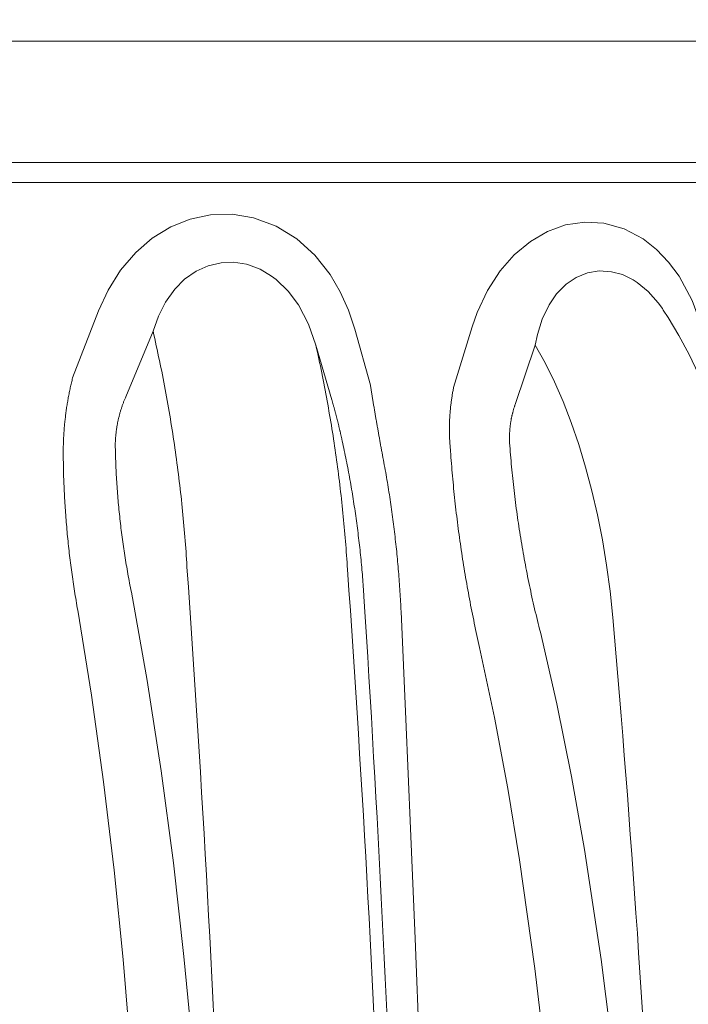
# Model space of a CAD drawing. Header units: millimetres. Extents: x 451 to 766, y 63 to 285.
# Tile 32 of 37: x 540.47 to 548.87, y 233.56 to 245.91. Entities that reach past the tile are written whole.
import ezdxf

# ---------------------------------------------------------------- set-up
doc = ezdxf.new("R2010")
doc.units = ezdxf.units.MM
doc.header["$LTSCALE"] = 5.08
doc.header["$PDMODE"] = 1
doc.header["$PDSIZE"] = -2
doc.layers.get('0').update_dxf_attribs({"lineweight": 18})
doc.layers.add('None', color=7, linetype='Continuous', lineweight=18)
doc.styles.add('Arial', font='arial.ttf')
doc.dimstyles.new('ASME', dxfattribs={"dimtxt": 2.272868, "dimasz": 3.175, "dimexe": 3.175, "dimexo": 1.5875, "dimgap": 0, "dimtad": 0, "dimtih": 1, "dimtoh": 1, "dimdec": 0, "dimzin": 3, "dimtxsty": 'Arial', "dimblk": 'VW_FILLEDARROW', "dimcen": 0, "dimazin": 0, "dimtfac": 1, "dimtdec": 0, "dimtix": 1, "dimtofl": 0, "dimtmove": 0, "dimatfit": 0, "dimldrblk": 'VW_FILLEDARROW', "dimfxl": 1, "dimfrac": 2, "dimtolj": 1, "dimtzin": 3, "dimarcsym": 0})

# ---------------------------------------------------------------- blocks, each defined once
blk = doc.blocks.new('Gruppe-22')
at = {"color": 7, "linetype": 'Continuous', "lineweight": 15}
for p, q in [((-209.22, 1798.67), (-805.5, 1798.67)), ((-201.66, 1793.67), (-813.45, 1793.67)), ((-445.9, 1761.45), (-452.38, 1744.59)), ((-352.1, 1757.43), (-356.75, 1742.16)), ((-439.06, 1739.81), (-432.2, 1756.29)), ((-377.65, 1742.8), (-381.55, 1756.81)), ((-391.32, 1752.82), (-387.31, 1739.08)), ((-341.3, 1737.9), (-336.24, 1752.8))]:
    blk.add_line(p, q, dxfattribs=at)
for points in [[(-381.55, 1756.81), (-383.17, 1761.59), (-385.24, 1766.2), (-387.77, 1770.53), (-391.59, 1775.38), (-396.13, 1779.51), (-401.28, 1782.69), (-406.94, 1784.81), (-412.3, 1785.69), (-417.74, 1785.55), (-422.87, 1784.46), (-427.76, 1782.5), (-432.38, 1779.66), (-436.51, 1776.11), (-440.34, 1771.63), (-443.5, 1766.62), (-445.9, 1761.45)], [(-294.47, 1757.43), (-296.89, 1764.03), (-300.16, 1770.09), (-302.8, 1773.68), (-305.84, 1776.86), (-309.2, 1779.51), (-313.94, 1782.02), (-319.04, 1783.44), (-323.83, 1783.7), (-328.63, 1782.98), (-333.19, 1781.34), (-337.48, 1778.86), (-341.51, 1775.5), (-345.04, 1771.48), (-348.27, 1766.49), (-350.83, 1761.03), (-352.1, 1757.43)], [(-432.2, 1756.29), (-430.85, 1760.08), (-429.07, 1763.61), (-426.72, 1766.9), (-424.27, 1769.34), (-421.36, 1771.38), (-418.39, 1772.72), (-415.1, 1773.5), (-411.97, 1773.62), (-408.74, 1773.12), (-408.25, 1772.99), (-405.27, 1771.86), (-402.43, 1770.17), (-401.27, 1769.29), (-398.28, 1766.38), (-395.72, 1762.92), (-393.19, 1758.07), (-391.32, 1752.82)], [(-336.24, 1752.8), (-335.72, 1755.46), (-334.54, 1759.31), (-332.8, 1762.96), (-330.89, 1765.71), (-328.49, 1768.11), (-325.99, 1769.79), (-323.13, 1770.94), (-320.2, 1771.43), (-317.09, 1771.25), (-314.38, 1770.52), (-311.7, 1769.24), (-310.64, 1768.56), (-307.88, 1766.29), (-305.37, 1763.46), (-304.31, 1761.98), (-304.11, 1761.63)], [(-304.12, 1761.63), (-302.89, 1759.78), (-300.19, 1755.24), (-297.65, 1750.47), (-295.27, 1745.5), (-293.05, 1740.34), (-291.01, 1735.02), (-289.13, 1729.53), (-287.42, 1723.91), (-285.87, 1718.17), (-284.49, 1712.3), (-283.27, 1706.34), (-282.22, 1700.29), (-281.33, 1694.16), (-280.61, 1687.97), (-280.31, 1684.77)], [(-423.68, 1697.21), (-423.74, 1698.15), (-423.79, 1699.08), (-423.86, 1700.01), (-423.92, 1700.94), (-423.99, 1701.87), (-424.06, 1702.8), (-424.13, 1703.74), (-424.2, 1704.67), (-424.28, 1705.6), (-424.36, 1706.53), (-424.44, 1707.46), (-424.52, 1708.39), (-424.61, 1709.32), (-424.69, 1710.25), (-424.79, 1711.18), (-424.88, 1712.1), (-424.97, 1713.03), (-425.07, 1713.96), (-425.17, 1714.89), (-425.28, 1715.82), (-425.38, 1716.75), (-425.49, 1717.67), (-425.6, 1718.6), (-425.71, 1719.53), (-425.83, 1720.45), (-425.94, 1721.38), (-426.06, 1722.31), (-426.19, 1723.23), (-426.31, 1724.16), (-426.44, 1725.08), (-426.57, 1726.01), (-426.7, 1726.93), (-426.84, 1727.85), (-426.97, 1728.78), (-427.11, 1729.7), (-427.25, 1730.62), (-427.4, 1731.55), (-427.54, 1732.47), (-427.69, 1733.39), (-427.84, 1734.31), (-428, 1735.23), (-428.15, 1736.15), (-428.31, 1737.07), (-428.47, 1737.99), (-428.64, 1738.91), (-428.8, 1739.83), (-428.97, 1740.75), (-429.14, 1741.67), (-429.32, 1742.58), (-429.49, 1743.5), (-429.67, 1744.42), (-429.85, 1745.33), (-430.03, 1746.25), (-430.22, 1747.17), (-430.4, 1748.08), (-430.59, 1748.99), (-430.79, 1749.91), (-430.98, 1750.82), (-431.18, 1751.73), (-431.38, 1752.65), (-431.58, 1753.56), (-431.78, 1754.47), (-431.99, 1755.38), (-432.2, 1756.29)], [(-383.38, 1696.5), (-383.44, 1697.39), (-383.5, 1698.28), (-383.56, 1699.16), (-383.62, 1700.05), (-383.68, 1700.94), (-383.75, 1701.83), (-383.82, 1702.71), (-383.89, 1703.6), (-383.96, 1704.49), (-384.03, 1705.37), (-384.11, 1706.26), (-384.19, 1707.14), (-384.27, 1708.03), (-384.36, 1708.92), (-384.44, 1709.8), (-384.53, 1710.69), (-384.62, 1711.57), (-384.71, 1712.46), (-384.81, 1713.34), (-384.9, 1714.23), (-385, 1715.11), (-385.1, 1715.99), (-385.21, 1716.88), (-385.31, 1717.76), (-385.42, 1718.64), (-385.53, 1719.53), (-385.64, 1720.41), (-385.76, 1721.29), (-385.87, 1722.17), (-385.99, 1723.05), (-386.11, 1723.94), (-386.24, 1724.82), (-386.36, 1725.7), (-386.49, 1726.58), (-386.62, 1727.46), (-386.75, 1728.34), (-386.88, 1729.22), (-387.02, 1730.1), (-387.16, 1730.97), (-387.3, 1731.85), (-387.44, 1732.73), (-387.59, 1733.61), (-387.73, 1734.49), (-387.88, 1735.36), (-388.04, 1736.24), (-388.19, 1737.12), (-388.34, 1737.99), (-388.5, 1738.87), (-388.66, 1739.74), (-388.82, 1740.62), (-388.99, 1741.49), (-389.16, 1742.36), (-389.32, 1743.24), (-389.5, 1744.11), (-389.67, 1744.98), (-389.84, 1745.86), (-390.02, 1746.73), (-390.2, 1747.6), (-390.38, 1748.47), (-390.57, 1749.34), (-390.75, 1750.21), (-390.94, 1751.08), (-391.13, 1751.95), (-391.32, 1752.82)], [(-316.81, 1684.49), (-317.49, 1691.07), (-318.36, 1697.57), (-319.41, 1703.95), (-320.63, 1710.19), (-322.03, 1716.28), (-323.6, 1722.18), (-325.34, 1727.89), (-327.23, 1733.38), (-329.27, 1738.64), (-331.46, 1743.64), (-333.79, 1748.36), (-336.24, 1752.8)], [(-452.38, 1744.59), (-452.46, 1744.28), (-452.53, 1743.98), (-452.61, 1743.67), (-452.68, 1743.36), (-452.75, 1743.06), (-452.82, 1742.75), (-452.89, 1742.44), (-452.96, 1742.13), (-453.03, 1741.82), (-453.09, 1741.52), (-453.16, 1741.21), (-453.22, 1740.9), (-453.28, 1740.59), (-453.34, 1740.28), (-453.4, 1739.97), (-453.46, 1739.66), (-453.51, 1739.35), (-453.57, 1739.04), (-453.62, 1738.73), (-453.68, 1738.42), (-453.73, 1738.11), (-453.78, 1737.8), (-453.83, 1737.49), (-453.88, 1737.17), (-453.92, 1736.86), (-453.97, 1736.55), (-454.01, 1736.24), (-454.05, 1735.93), (-454.1, 1735.61), (-454.14, 1735.3), (-454.17, 1734.99), (-454.21, 1734.68), (-454.25, 1734.36), (-454.28, 1734.05), (-454.32, 1733.74), (-454.35, 1733.42), (-454.38, 1733.11), (-454.41, 1732.79), (-454.44, 1732.48), (-454.47, 1732.17), (-454.49, 1731.85), (-454.52, 1731.54), (-454.54, 1731.22), (-454.56, 1730.91), (-454.58, 1730.59), (-454.6, 1730.28), (-454.62, 1729.97), (-454.64, 1729.65), (-454.65, 1729.34), (-454.67, 1729.02), (-454.68, 1728.71), (-454.69, 1728.39), (-454.7, 1728.08), (-454.71, 1727.76), (-454.72, 1727.45), (-454.73, 1727.13), (-454.73, 1726.82), (-454.74, 1726.5), (-454.74, 1726.18), (-454.74, 1725.87), (-454.74, 1725.55), (-454.74, 1725.24), (-454.74, 1724.92), (-454.73, 1724.61)], [(-377.65, 1742.8), (-377.61, 1742.53), (-377.56, 1742.27), (-377.52, 1742), (-377.48, 1741.73), (-377.43, 1741.47), (-377.39, 1741.2), (-377.35, 1740.94), (-377.3, 1740.67), (-377.26, 1740.41), (-377.22, 1740.14), (-377.17, 1739.88), (-377.13, 1739.61), (-377.08, 1739.34), (-377.04, 1739.08), (-376.99, 1738.81), (-376.95, 1738.55), (-376.91, 1738.28), (-376.86, 1738.02), (-376.82, 1737.75), (-376.77, 1737.49), (-376.73, 1737.22), (-376.68, 1736.96), (-376.64, 1736.69), (-376.59, 1736.43), (-376.55, 1736.16), (-376.5, 1735.89), (-376.46, 1735.63), (-376.41, 1735.36), (-376.37, 1735.1), (-376.32, 1734.83), (-376.27, 1734.57), (-376.23, 1734.3), (-376.18, 1734.04), (-376.14, 1733.77), (-376.09, 1733.51), (-376.04, 1733.24), (-376, 1732.98), (-375.95, 1732.71), (-375.91, 1732.45), (-375.86, 1732.18), (-375.81, 1731.92), (-375.77, 1731.65), (-375.72, 1731.39), (-375.67, 1731.12), (-375.63, 1730.86), (-375.58, 1730.59), (-375.53, 1730.33), (-375.48, 1730.06), (-375.44, 1729.8), (-375.39, 1729.53), (-375.34, 1729.27), (-375.3, 1729), (-375.25, 1728.74), (-375.2, 1728.47), (-375.15, 1728.21), (-375.1, 1727.94), (-375.06, 1727.68), (-375.01, 1727.41), (-374.96, 1727.15), (-374.91, 1726.88), (-374.86, 1726.62), (-374.82, 1726.35), (-374.77, 1726.09), (-374.72, 1725.82)], [(-356.75, 1742.16), (-356.8, 1741.91), (-356.85, 1741.67), (-356.9, 1741.42), (-356.94, 1741.17), (-356.99, 1740.93), (-357.03, 1740.68), (-357.07, 1740.43), (-357.11, 1740.19), (-357.15, 1739.94), (-357.19, 1739.69), (-357.23, 1739.44), (-357.26, 1739.19), (-357.3, 1738.95), (-357.33, 1738.7), (-357.37, 1738.45), (-357.4, 1738.2), (-357.43, 1737.95), (-357.46, 1737.7), (-357.49, 1737.45), (-357.51, 1737.2), (-357.54, 1736.95), (-357.56, 1736.7), (-357.59, 1736.45), (-357.61, 1736.2), (-357.63, 1735.96), (-357.65, 1735.71), (-357.67, 1735.45), (-357.68, 1735.2), (-357.7, 1734.95), (-357.71, 1734.7), (-357.73, 1734.45), (-357.74, 1734.2), (-357.75, 1733.95), (-357.76, 1733.7), (-357.77, 1733.45), (-357.78, 1733.2), (-357.79, 1732.95), (-357.79, 1732.7), (-357.8, 1732.45), (-357.8, 1732.2), (-357.8, 1731.95), (-357.8, 1731.7), (-357.8, 1731.45), (-357.8, 1731.2), (-357.8, 1730.94), (-357.79, 1730.69), (-357.79, 1730.44), (-357.78, 1730.19), (-357.77, 1729.94), (-357.77, 1729.69), (-357.76, 1729.44), (-357.74, 1729.19), (-357.73, 1728.94), (-357.72, 1728.69), (-357.7, 1728.44), (-357.69, 1728.19), (-357.67, 1727.94), (-357.65, 1727.69), (-357.63, 1727.44), (-357.61, 1727.19), (-357.59, 1726.94), (-357.57, 1726.69), (-357.54, 1726.44), (-357.52, 1726.19)], [(-439.06, 1739.81), (-439.14, 1739.63), (-439.21, 1739.45), (-439.29, 1739.27), (-439.36, 1739.1), (-439.43, 1738.92), (-439.5, 1738.74), (-439.57, 1738.56), (-439.64, 1738.38), (-439.71, 1738.19), (-439.78, 1738.01), (-439.84, 1737.83), (-439.91, 1737.65), (-439.97, 1737.47), (-440.03, 1737.28), (-440.09, 1737.1), (-440.15, 1736.92), (-440.21, 1736.73), (-440.27, 1736.55), (-440.33, 1736.36), (-440.38, 1736.18), (-440.44, 1735.99), (-440.49, 1735.81), (-440.54, 1735.62), (-440.59, 1735.44), (-440.64, 1735.25), (-440.69, 1735.06), (-440.74, 1734.88), (-440.78, 1734.69), (-440.83, 1734.5), (-440.87, 1734.31), (-440.92, 1734.12), (-440.96, 1733.94), (-441, 1733.75), (-441.04, 1733.56), (-441.08, 1733.37), (-441.11, 1733.18), (-441.15, 1732.99), (-441.19, 1732.8), (-441.22, 1732.61), (-441.25, 1732.42), (-441.28, 1732.23), (-441.31, 1732.04), (-441.34, 1731.85), (-441.37, 1731.65), (-441.4, 1731.46), (-441.42, 1731.27), (-441.45, 1731.08), (-441.47, 1730.89), (-441.49, 1730.7), (-441.51, 1730.5), (-441.53, 1730.31), (-441.55, 1730.12), (-441.57, 1729.93), (-441.59, 1729.74), (-441.6, 1729.54), (-441.61, 1729.35), (-441.63, 1729.16), (-441.64, 1728.96), (-441.65, 1728.77), (-441.66, 1728.58), (-441.67, 1728.39), (-441.67, 1728.19), (-441.68, 1728), (-441.68, 1727.81)], [(-384.7, 1728.76), (-384.73, 1728.92), (-384.77, 1729.08), (-384.8, 1729.25), (-384.84, 1729.41), (-384.88, 1729.57), (-384.91, 1729.73), (-384.95, 1729.9), (-384.99, 1730.06), (-385.02, 1730.22), (-385.06, 1730.38), (-385.1, 1730.54), (-385.14, 1730.71), (-385.17, 1730.87), (-385.21, 1731.03), (-385.25, 1731.19), (-385.29, 1731.35), (-385.33, 1731.52), (-385.37, 1731.68), (-385.4, 1731.84), (-385.44, 1732), (-385.48, 1732.16), (-385.52, 1732.33), (-385.56, 1732.49), (-385.6, 1732.65), (-385.64, 1732.81), (-385.68, 1732.97), (-385.72, 1733.13), (-385.76, 1733.29), (-385.8, 1733.46), (-385.84, 1733.62), (-385.88, 1733.78), (-385.92, 1733.94), (-385.96, 1734.1), (-386, 1734.26), (-386.05, 1734.42), (-386.09, 1734.58), (-386.13, 1734.75), (-386.17, 1734.91), (-386.21, 1735.07), (-386.25, 1735.23), (-386.3, 1735.39), (-386.34, 1735.55), (-386.38, 1735.71), (-386.42, 1735.87), (-386.47, 1736.03), (-386.51, 1736.19), (-386.55, 1736.35), (-386.6, 1736.51), (-386.64, 1736.67), (-386.68, 1736.84), (-386.73, 1737), (-386.77, 1737.16), (-386.82, 1737.32), (-386.86, 1737.48), (-386.9, 1737.64), (-386.95, 1737.8), (-386.99, 1737.96), (-387.04, 1738.12), (-387.08, 1738.28), (-387.13, 1738.44), (-387.17, 1738.6), (-387.22, 1738.76), (-387.26, 1738.92), (-387.31, 1739.08)], [(-341.3, 1737.9), (-341.35, 1737.76), (-341.4, 1737.61), (-341.45, 1737.47), (-341.5, 1737.32), (-341.54, 1737.18), (-341.59, 1737.03), (-341.63, 1736.89), (-341.68, 1736.74), (-341.72, 1736.59), (-341.76, 1736.45), (-341.8, 1736.3), (-341.84, 1736.15), (-341.88, 1736.01), (-341.92, 1735.86), (-341.96, 1735.71), (-342, 1735.56), (-342.03, 1735.42), (-342.07, 1735.27), (-342.1, 1735.12), (-342.13, 1734.97), (-342.16, 1734.82), (-342.2, 1734.67), (-342.23, 1734.52), (-342.26, 1734.37), (-342.28, 1734.22), (-342.31, 1734.07), (-342.34, 1733.92), (-342.36, 1733.77), (-342.39, 1733.62), (-342.41, 1733.47), (-342.44, 1733.32), (-342.46, 1733.17), (-342.48, 1733.02), (-342.5, 1732.87), (-342.52, 1732.72), (-342.54, 1732.57), (-342.56, 1732.42), (-342.57, 1732.27), (-342.59, 1732.11), (-342.6, 1731.96), (-342.62, 1731.81), (-342.63, 1731.66), (-342.64, 1731.51), (-342.65, 1731.36), (-342.66, 1731.2), (-342.67, 1731.05), (-342.68, 1730.9), (-342.69, 1730.75), (-342.7, 1730.59), (-342.7, 1730.44), (-342.71, 1730.29), (-342.71, 1730.14), (-342.71, 1729.99), (-342.72, 1729.83), (-342.72, 1729.68), (-342.72, 1729.53), (-342.72, 1729.38), (-342.71, 1729.22), (-342.71, 1729.07), (-342.71, 1728.92), (-342.7, 1728.77), (-342.7, 1728.61), (-342.69, 1728.46), (-342.69, 1728.31)], [(-441.68, 1727.81), (-441.67, 1727.22), (-441.66, 1726.64), (-441.65, 1726.06), (-441.63, 1725.48), (-441.61, 1724.9), (-441.59, 1724.32), (-441.57, 1723.74), (-441.55, 1723.15), (-441.53, 1722.57), (-441.5, 1721.99), (-441.47, 1721.41), (-441.44, 1720.83), (-441.41, 1720.25), (-441.38, 1719.67), (-441.35, 1719.09), (-441.31, 1718.51), (-441.27, 1717.93), (-441.23, 1717.35), (-441.19, 1716.76), (-441.15, 1716.18), (-441.11, 1715.6), (-441.06, 1715.02), (-441.01, 1714.44), (-440.96, 1713.86), (-440.91, 1713.29), (-440.86, 1712.71), (-440.81, 1712.13), (-440.75, 1711.55), (-440.69, 1710.97), (-440.63, 1710.39), (-440.57, 1709.81), (-440.51, 1709.23), (-440.45, 1708.65), (-440.38, 1708.08), (-440.31, 1707.5), (-440.24, 1706.92), (-440.17, 1706.34), (-440.1, 1705.77), (-440.03, 1705.19), (-439.95, 1704.61), (-439.87, 1704.04), (-439.79, 1703.46), (-439.71, 1702.88), (-439.63, 1702.31), (-439.55, 1701.73), (-439.46, 1701.16), (-439.37, 1700.58), (-439.28, 1700.01), (-439.19, 1699.43), (-439.1, 1698.86), (-439.01, 1698.28), (-438.91, 1697.71), (-438.81, 1697.14), (-438.72, 1696.56), (-438.61, 1695.99), (-438.51, 1695.42), (-438.41, 1694.84), (-438.3, 1694.27), (-438.2, 1693.7), (-438.09, 1693.13), (-437.98, 1692.56), (-437.86, 1691.99), (-437.75, 1691.42), (-437.63, 1690.85)], [(-379.25, 1689.7), (-379.29, 1690.31), (-379.33, 1690.93), (-379.37, 1691.54), (-379.42, 1692.16), (-379.46, 1692.78), (-379.51, 1693.39), (-379.55, 1694.01), (-379.6, 1694.62), (-379.65, 1695.23), (-379.71, 1695.85), (-379.76, 1696.46), (-379.82, 1697.08), (-379.87, 1697.69), (-379.93, 1698.31), (-379.99, 1698.92), (-380.05, 1699.53), (-380.11, 1700.15), (-380.18, 1700.76), (-380.24, 1701.38), (-380.31, 1701.99), (-380.38, 1702.6), (-380.45, 1703.21), (-380.52, 1703.83), (-380.59, 1704.44), (-380.67, 1705.05), (-380.74, 1705.66), (-380.82, 1706.28), (-380.9, 1706.89), (-380.98, 1707.5), (-381.06, 1708.11), (-381.14, 1708.72), (-381.23, 1709.33), (-381.31, 1709.94), (-381.4, 1710.55), (-381.49, 1711.16), (-381.58, 1711.78), (-381.67, 1712.39), (-381.76, 1712.99), (-381.86, 1713.6), (-381.96, 1714.21), (-382.05, 1714.82), (-382.15, 1715.43), (-382.25, 1716.04), (-382.35, 1716.65), (-382.46, 1717.26), (-382.56, 1717.86), (-382.67, 1718.47), (-382.78, 1719.08), (-382.88, 1719.69), (-383, 1720.29), (-383.11, 1720.9), (-383.22, 1721.51), (-383.34, 1722.11), (-383.45, 1722.72), (-383.57, 1723.32), (-383.69, 1723.93), (-383.81, 1724.53), (-383.93, 1725.14), (-384.06, 1725.74), (-384.18, 1726.35), (-384.31, 1726.95), (-384.44, 1727.55), (-384.56, 1728.16), (-384.7, 1728.76)], [(-342.69, 1728.31), (-342.63, 1727.56), (-342.58, 1726.81), (-342.52, 1726.06), (-342.46, 1725.31), (-342.4, 1724.56), (-342.33, 1723.81), (-342.26, 1723.05), (-342.2, 1722.3), (-342.13, 1721.55), (-342.05, 1720.81), (-341.98, 1720.06), (-341.9, 1719.31), (-341.82, 1718.56), (-341.74, 1717.81), (-341.66, 1717.06), (-341.57, 1716.31), (-341.48, 1715.56), (-341.39, 1714.82), (-341.3, 1714.07), (-341.21, 1713.32), (-341.11, 1712.57), (-341.01, 1711.83), (-340.91, 1711.08), (-340.81, 1710.33), (-340.7, 1709.59), (-340.6, 1708.84), (-340.49, 1708.1), (-340.38, 1707.35), (-340.26, 1706.61), (-340.15, 1705.86), (-340.03, 1705.12), (-339.91, 1704.38), (-339.79, 1703.63), (-339.66, 1702.89), (-339.54, 1702.15), (-339.41, 1701.4), (-339.28, 1700.66), (-339.15, 1699.92), (-339.01, 1699.18), (-338.88, 1698.44), (-338.74, 1697.7), (-338.6, 1696.96), (-338.46, 1696.22), (-338.31, 1695.48), (-338.16, 1694.74), (-338.01, 1694), (-337.86, 1693.27), (-337.71, 1692.53), (-337.55, 1691.79), (-337.4, 1691.05), (-337.24, 1690.32), (-337.08, 1689.58), (-336.91, 1688.85), (-336.75, 1688.11), (-336.58, 1687.38), (-336.41, 1686.64), (-336.24, 1685.91), (-336.06, 1685.18), (-335.89, 1684.45), (-335.71, 1683.71), (-335.53, 1682.98), (-335.35, 1682.25), (-335.16, 1681.52), (-334.97, 1680.79)], [(-369.93, 1685.97), (-369.96, 1686.6), (-369.99, 1687.22), (-370.03, 1687.85), (-370.06, 1688.48), (-370.09, 1689.1), (-370.13, 1689.73), (-370.17, 1690.36), (-370.21, 1690.98), (-370.25, 1691.61), (-370.29, 1692.24), (-370.34, 1692.86), (-370.38, 1693.49), (-370.43, 1694.11), (-370.48, 1694.74), (-370.53, 1695.37), (-370.58, 1695.99), (-370.63, 1696.62), (-370.69, 1697.24), (-370.74, 1697.87), (-370.8, 1698.49), (-370.86, 1699.12), (-370.92, 1699.74), (-370.98, 1700.37), (-371.04, 1700.99), (-371.11, 1701.62), (-371.17, 1702.24), (-371.24, 1702.87), (-371.31, 1703.49), (-371.38, 1704.11), (-371.45, 1704.74), (-371.52, 1705.36), (-371.6, 1705.98), (-371.67, 1706.61), (-371.75, 1707.23), (-371.83, 1707.85), (-371.91, 1708.48), (-371.99, 1709.1), (-372.07, 1709.72), (-372.15, 1710.34), (-372.24, 1710.96), (-372.33, 1711.59), (-372.42, 1712.21), (-372.51, 1712.83), (-372.6, 1713.45), (-372.69, 1714.07), (-372.78, 1714.69), (-372.88, 1715.31), (-372.98, 1715.93), (-373.07, 1716.55), (-373.17, 1717.17), (-373.28, 1717.79), (-373.38, 1718.41), (-373.48, 1719.03), (-373.59, 1719.65), (-373.69, 1720.27), (-373.8, 1720.89), (-373.91, 1721.5), (-374.02, 1722.12), (-374.14, 1722.74), (-374.25, 1723.36), (-374.37, 1723.97), (-374.48, 1724.59), (-374.6, 1725.21), (-374.72, 1725.82)], [(-357.52, 1726.19), (-357.46, 1725.41), (-357.41, 1724.64), (-357.35, 1723.86), (-357.29, 1723.08), (-357.23, 1722.31), (-357.16, 1721.53), (-357.1, 1720.75), (-357.03, 1719.98), (-356.96, 1719.2), (-356.89, 1718.43), (-356.81, 1717.65), (-356.74, 1716.88), (-356.66, 1716.1), (-356.58, 1715.33), (-356.5, 1714.55), (-356.42, 1713.78), (-356.33, 1713), (-356.25, 1712.23), (-356.16, 1711.46), (-356.07, 1710.68), (-355.98, 1709.91), (-355.88, 1709.14), (-355.78, 1708.36), (-355.69, 1707.59), (-355.59, 1706.82), (-355.48, 1706.05), (-355.38, 1705.27), (-355.28, 1704.5), (-355.17, 1703.73), (-355.06, 1702.96), (-354.95, 1702.19), (-354.83, 1701.42), (-354.72, 1700.65), (-354.6, 1699.88), (-354.48, 1699.11), (-354.36, 1698.34), (-354.24, 1697.57), (-354.12, 1696.8), (-353.99, 1696.03), (-353.86, 1695.26), (-353.73, 1694.5), (-353.6, 1693.73), (-353.46, 1692.96), (-353.33, 1692.19), (-353.19, 1691.43), (-353.05, 1690.66), (-352.91, 1689.9), (-352.77, 1689.13), (-352.62, 1688.36), (-352.47, 1687.6), (-352.33, 1686.84), (-352.18, 1686.07), (-352.02, 1685.31), (-351.87, 1684.54), (-351.71, 1683.78), (-351.55, 1683.02), (-351.39, 1682.26), (-351.23, 1681.49), (-351.07, 1680.73), (-350.9, 1679.97), (-350.73, 1679.21), (-350.57, 1678.45), (-350.39, 1677.69), (-350.22, 1676.93)], [(-454.73, 1724.61), (-454.72, 1724.01), (-454.71, 1723.41), (-454.7, 1722.8), (-454.69, 1722.2), (-454.68, 1721.6), (-454.66, 1721), (-454.64, 1720.4), (-454.63, 1719.8), (-454.61, 1719.2), (-454.58, 1718.6), (-454.56, 1717.99), (-454.54, 1717.39), (-454.51, 1716.79), (-454.48, 1716.19), (-454.45, 1715.59), (-454.42, 1714.99), (-454.39, 1714.39), (-454.35, 1713.79), (-454.32, 1713.19), (-454.28, 1712.59), (-454.24, 1711.99), (-454.2, 1711.39), (-454.16, 1710.79), (-454.11, 1710.19), (-454.07, 1709.59), (-454.02, 1708.99), (-453.97, 1708.39), (-453.92, 1707.79), (-453.87, 1707.19), (-453.82, 1706.59), (-453.77, 1705.99), (-453.71, 1705.39), (-453.65, 1704.79), (-453.59, 1704.2), (-453.53, 1703.6), (-453.47, 1703), (-453.41, 1702.4), (-453.34, 1701.8), (-453.27, 1701.2), (-453.21, 1700.61), (-453.14, 1700.01), (-453.06, 1699.41), (-452.99, 1698.82), (-452.92, 1698.22), (-452.84, 1697.62), (-452.76, 1697.03), (-452.68, 1696.43), (-452.6, 1695.83), (-452.52, 1695.24), (-452.44, 1694.64), (-452.35, 1694.05), (-452.26, 1693.45), (-452.18, 1692.86), (-452.09, 1692.26), (-451.99, 1691.67), (-451.9, 1691.07), (-451.81, 1690.48), (-451.71, 1689.88), (-451.61, 1689.29), (-451.51, 1688.7), (-451.41, 1688.1), (-451.31, 1687.51), (-451.21, 1686.92), (-451.1, 1686.33)], [(-416.96, 1583.81), (-417.21, 1588.97), (-417.46, 1594.13), (-417.72, 1599.28), (-417.98, 1604.44), (-418.25, 1609.6), (-418.53, 1614.75), (-418.81, 1619.91), (-419.1, 1625.07), (-419.39, 1630.22), (-419.69, 1635.38), (-419.99, 1640.53), (-420.3, 1645.69), (-420.61, 1650.84), (-420.93, 1655.99), (-421.26, 1661.15), (-421.59, 1666.3), (-421.92, 1671.45), (-422.26, 1676.61), (-422.61, 1681.76), (-422.96, 1686.91), (-423.32, 1692.06), (-423.68, 1697.21)], [(-376.68, 1583.35), (-376.92, 1588.5), (-377.18, 1593.64), (-377.44, 1598.79), (-377.7, 1603.94), (-377.97, 1609.08), (-378.25, 1614.23), (-378.53, 1619.37), (-378.81, 1624.51), (-379.11, 1629.66), (-379.4, 1634.8), (-379.71, 1639.95), (-380.01, 1645.09), (-380.33, 1650.23), (-380.64, 1655.37), (-380.97, 1660.52), (-381.3, 1665.66), (-381.63, 1670.8), (-381.97, 1675.94), (-382.32, 1681.08), (-382.67, 1686.22), (-383.02, 1691.36), (-383.38, 1696.5)], [(-415.17, 1367.01), (-415.09, 1384.8), (-415.12, 1402.58), (-415.35, 1428.34), (-415.82, 1454.05), (-416.56, 1479.77), (-417.58, 1505.37), (-418.83, 1529.16), (-420.36, 1552.79), (-422.22, 1576.23), (-424.43, 1599.41), (-427.07, 1622.85), (-430.14, 1645.96), (-433.65, 1668.65), (-437.63, 1690.85)], [(-373.42, 1583.9), (-373.66, 1588.94), (-373.9, 1593.98), (-374.14, 1599.02), (-374.39, 1604.06), (-374.64, 1609.1), (-374.9, 1614.14), (-375.16, 1619.18), (-375.43, 1624.22), (-375.7, 1629.26), (-375.97, 1634.29), (-376.25, 1639.33), (-376.53, 1644.37), (-376.82, 1649.41), (-377.11, 1654.44), (-377.4, 1659.48), (-377.7, 1664.52), (-378, 1669.55), (-378.31, 1674.59), (-378.62, 1679.63), (-378.93, 1684.66), (-379.25, 1689.7)], [(-451.1, 1686.33), (-447.63, 1665.01), (-444.59, 1643.23), (-441.96, 1621.07), (-439.71, 1598.6), (-437.75, 1575.26), (-436.12, 1551.65), (-434.79, 1527.85), (-433.74, 1503.88), (-432.9, 1478.68), (-432.32, 1453.37), (-431.97, 1427.87), (-431.82, 1402.3), (-431.84, 1384.71), (-431.94, 1367.09)], [(-360.06, 1367.13), (-360.32, 1390.75), (-360.68, 1414.35), (-361.13, 1437.98), (-361.66, 1461.57), (-362.42, 1490.31), (-363.28, 1518.93), (-364.24, 1547.53), (-365.29, 1575.94), (-366.38, 1603.87), (-367.53, 1631.5), (-368.72, 1658.95), (-369.93, 1685.97)], [(-309.34, 1585.45), (-309.65, 1590.4), (-309.97, 1595.36), (-310.3, 1600.31), (-310.63, 1605.27), (-310.97, 1610.22), (-311.31, 1615.18), (-311.66, 1620.13), (-312.02, 1625.09), (-312.39, 1630.04), (-312.76, 1634.99), (-313.13, 1639.94), (-313.52, 1644.89), (-313.91, 1649.84), (-314.3, 1654.8), (-314.71, 1659.75), (-315.11, 1664.69), (-315.53, 1669.64), (-315.95, 1674.59), (-316.38, 1679.54), (-316.81, 1684.49)], [(-305.96, 1367.09), (-306.05, 1389.85), (-306.37, 1412.6), (-306.93, 1435.36), (-307.74, 1458.1), (-309.11, 1486.36), (-310.94, 1514.55), (-313.28, 1542.72), (-316.17, 1570.77), (-319.68, 1598.61), (-323.89, 1626.21), (-327.17, 1644.58), (-330.85, 1662.79), (-334.97, 1680.79)], [(-350.22, 1676.93), (-346.49, 1659.35), (-343.17, 1641.57), (-340.21, 1623.65), (-336.34, 1596.34), (-333.13, 1568.81), (-330.49, 1541.15), (-328.35, 1513.37), (-326.66, 1485.41), (-325.38, 1457.37), (-324.62, 1434.85), (-324.1, 1412.29), (-323.79, 1389.7), (-323.68, 1367.1)]]:
    blk.add_lwpolyline(points, dxfattribs=at)
at = {"layer": 'None', "color": 7, "lineweight": 18}
blk.add_line((-160.5, 1829.02), (-805.5, 1829.28), dxfattribs=at)
blk = doc.blocks.new('Gruppe-26')
at = {"layer": 'None', "color": 7}
blk.add_blockref('Gruppe-22', (0, 0), dxfattribs=at)
blk = doc.blocks.new('VW_FILLEDARROW')
at = {"linetype": 'ByBlock', "lineweight": 0}
blk.add_hatch(color=0, dxfattribs=at).paths.add_polyline_path([(-0.9999, 0.2679), (0, 0), (-0.9999, -0.2679)])
at = {"layer": 'None', "color": 0, "lineweight": 5}
blk.add_lwpolyline([(-0.9999, 0.2679), (0, 0), (-0.9999, -0.2679)], close=True, dxfattribs=at)
blk = doc.blocks.new('*D31')
at = {"color": 0, "lineweight": -2}
for p, q in [((523.483, 247.238), (523.483, 251.594)), ((555.733, 247.707), (555.733, 251.594)), ((526.658, 248.419), (534.02, 248.419)), ((552.558, 248.419), (545.196, 248.419))]:
    blk.add_line(p, q, dxfattribs=at)
at = {"layer": 'Defpoints', "color": 0}
for p in [(523.483, 248.419), (555.733, 246.12), (523.483, 245.65)]:
    blk.add_point(p, dxfattribs=at)
at = {"color": 0, "lineweight": -2, "xscale": 3.175, "yscale": 3.175, "zscale": 3.175, "rotation": 180}
blk.add_blockref('VW_FILLEDARROW', (523.483, 248.419), dxfattribs=at)
at = {"color": 0, "lineweight": -2, "xscale": 3.175, "yscale": 3.175, "zscale": 3.175}
blk.add_blockref('VW_FILLEDARROW', (555.733, 248.419), dxfattribs=at)
at = {"color": 0, "linetype": 'Continuous', "insert": (539.608, 248.419), "char_height": 2.2729, "attachment_point": 5, "style": 'Arial'}
blk.add_mtext('\\A1;DN 625', dxfattribs=at)

msp = doc.modelspace()

# ---------------------------------------------------------------- block references
at = {"layer": 'None', "color": 7, "xscale": 0.05, "yscale": 0.05, "zscale": 0.05}
msp.add_blockref('Gruppe-26', (563.758, 154.186), dxfattribs=at)

# ---------------------------------------------------------------- dimensions: what is measured, and where the dimension line sits
dim = msp.add_linear_dim(base=(523.483, 248.419), p1=(555.733, 246.12), p2=(523.483, 245.65), text='DN 625', dimstyle='ASME', override={"dimgap": 0.396875, "dimlfac": 20, "dimpost": '<>', "dimtxsty": 'Arial'})
dim.commit()
dim.dimension.update_dxf_attribs({"geometry": '*D31', "text_midpoint": (539.608, 248.419)})

doc.saveas('drawing.dxf')
